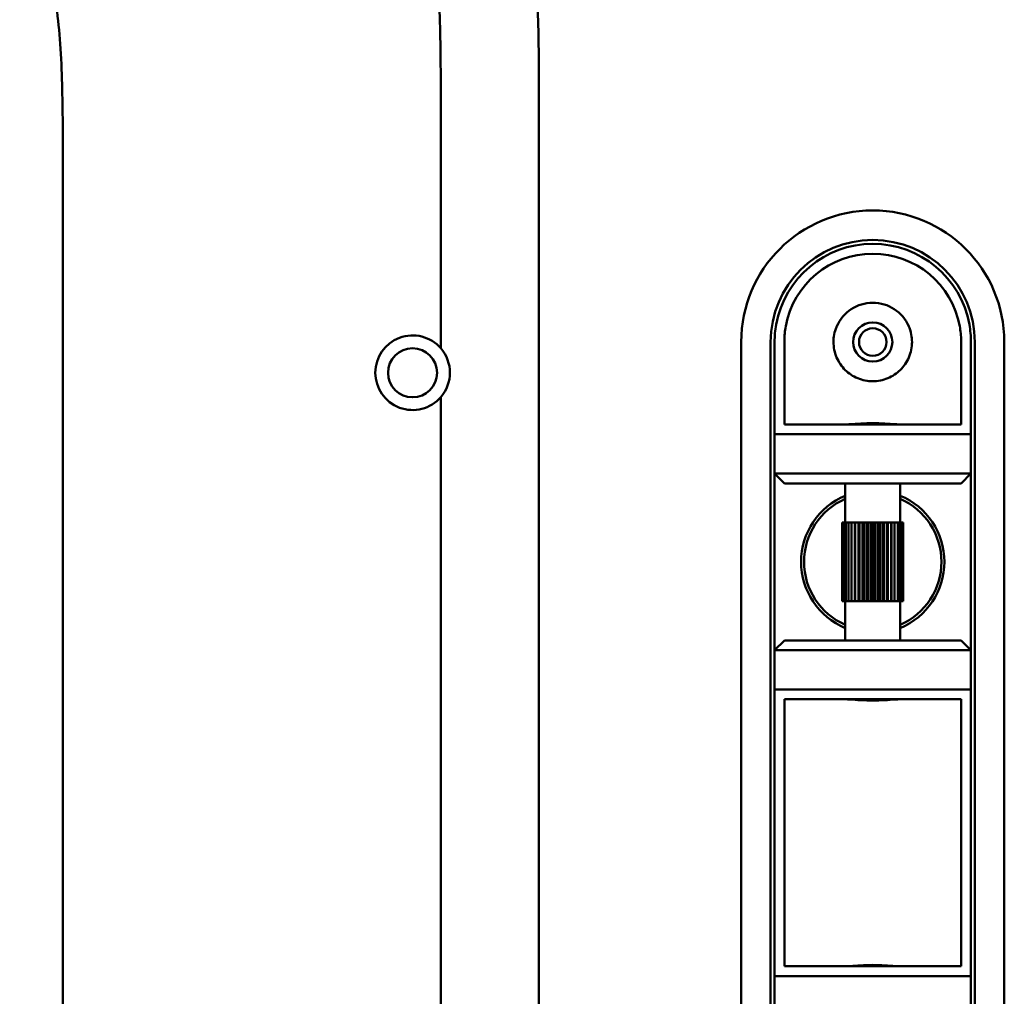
# Model space of a CAD drawing. Header units: millimetres. Extents: x 0 to 4686, y -120 to 1682.
# Tile 93 of 213: x 304 to 354, y 1353 to 1403. Entities that reach past the tile are written whole.
import ezdxf

# ---------------------------------------------------------------- set-up
doc = ezdxf.new("R2010")
doc.units = ezdxf.units.MM
doc.header["$LTSCALE"] = 2
doc.layers.add('Sichtbar (ISO)', color=7, linetype='Continuous', lineweight=50)

msp = doc.modelspace()

# ---------------------------------------------------------------- linework, layer by layer
at = {"layer": 'Sichtbar (ISO)'}
for p, q in [((325.6712, 1398.7601), (325.6712, 1386.3274)), ((330.6712, 1324.9341), (330.6712, 1398.7601)), ((306.4212, 1327.9221), (306.4212, 1395.7721)), ((340.9712, 1336.6471), (340.9712, 1386.6471)), ((342.4712, 1336.6471), (342.4712, 1386.6471)), ((342.6713, 1386.6471), (342.6713, 1381.9471)), ((343.1713, 1386.7197), (343.1713, 1382.4471)), ((352.1713, 1382.4471), (352.1713, 1386.7199)), ((352.6713, 1381.9471), (352.6713, 1386.6471)), ((352.8712, 1386.6471), (352.8712, 1336.6471)), ((354.3712, 1386.6471), (354.3712, 1336.6471)), ((325.6712, 1383.8368), (325.6712, 1339.4574)), ((343.1713, 1382.4471), (352.1713, 1382.4471)), ((342.6713, 1381.9471), (342.6713, 1379.9471)), ((342.6713, 1381.9471), (352.6713, 1381.9471)), ((352.6713, 1379.9471), (352.6713, 1381.9471)), ((342.6713, 1370.9471), (342.6713, 1379.9471)), ((342.6713, 1379.9471), (343.1713, 1379.4471)), ((352.6713, 1379.9471), (342.6713, 1379.9471)), ((352.1713, 1379.4471), (352.6713, 1379.9471)), ((352.6713, 1379.9471), (352.6713, 1370.9471)), ((352.1713, 1379.4471), (343.1713, 1379.4471)), ((346.2713, 1377.4471), (346.2713, 1379.4471)), ((349.0713, 1377.4471), (349.0713, 1379.4471)), ((346.1215, 1377.4471), (346.1215, 1373.4471)), ((346.1448, 1377.4471), (346.1215, 1377.4471)), ((346.2057, 1377.4471), (346.1448, 1377.4471)), ((346.1448, 1377.4471), (346.1448, 1373.4471)), ((346.3027, 1377.4471), (346.2057, 1377.4471)), ((346.2057, 1377.4471), (346.2057, 1373.4471)), ((346.4334, 1377.4471), (346.3027, 1377.4471)), ((346.3027, 1377.4471), (346.3027, 1373.4471)), ((346.5917, 1377.4471), (346.4334, 1377.4471)), ((346.4334, 1377.4471), (346.4334, 1373.4471)), ((346.5945, 1377.4471), (346.5917, 1377.4471)), ((346.5917, 1373.4471), (346.5917, 1377.4471)), ((346.7544, 1377.4471), (346.5945, 1377.4471)), ((346.5945, 1377.4471), (346.5945, 1373.4471)), ((346.7544, 1377.4471), (346.7822, 1377.4471)), ((346.7544, 1373.4471), (346.7544, 1377.4471)), ((346.7822, 1377.4471), (346.9397, 1377.4471)), ((346.7822, 1377.4471), (346.7822, 1373.4471)), ((346.9918, 1377.4471), (346.9397, 1377.4471)), ((346.9397, 1373.4471), (346.9397, 1377.4471)), ((347.143, 1377.4471), (346.9918, 1377.4471)), ((346.9918, 1377.4471), (346.9918, 1373.4471)), ((347.2181, 1377.4471), (347.143, 1377.4471)), ((347.143, 1373.4471), (347.143, 1377.4471)), ((347.3593, 1377.4471), (347.2181, 1377.4471)), ((347.2181, 1377.4471), (347.2181, 1373.4471)), ((347.4555, 1377.4471), (347.3593, 1377.4471)), ((347.3593, 1373.4471), (347.3593, 1377.4471)), ((347.5833, 1377.4471), (347.4555, 1377.4471)), ((347.4555, 1377.4471), (347.4555, 1373.4471)), ((347.6983, 1377.4471), (347.5833, 1377.4471)), ((347.5833, 1373.4471), (347.5833, 1377.4471)), ((347.8094, 1377.4471), (347.6983, 1377.4471)), ((347.6983, 1377.4471), (347.6983, 1373.4471)), ((347.9404, 1377.4471), (347.8094, 1377.4471)), ((347.8094, 1373.4471), (347.8094, 1377.4471)), ((348.0321, 1377.4471), (347.9404, 1377.4471)), ((347.9404, 1377.4471), (347.9404, 1373.4471)), ((348.1759, 1377.4471), (348.0321, 1377.4471)), ((348.0321, 1373.4471), (348.0321, 1377.4471)), ((348.246, 1377.4471), (348.1759, 1377.4471)), ((348.1759, 1377.4471), (348.1759, 1373.4471)), ((348.3989, 1377.4471), (348.246, 1377.4471)), ((348.246, 1373.4471), (348.246, 1377.4471)), ((348.4457, 1377.4471), (348.3989, 1377.4471)), ((348.3989, 1377.4471), (348.3989, 1373.4471)), ((348.6041, 1377.4471), (348.4457, 1377.4471)), ((348.4457, 1373.4471), (348.4457, 1377.4471)), ((348.6263, 1377.4471), (348.6041, 1377.4471)), ((348.6041, 1377.4471), (348.6041, 1373.4471)), ((348.7862, 1377.4471), (348.6263, 1377.4471)), ((348.6263, 1373.4471), (348.6263, 1377.4471)), ((348.7862, 1377.4471), (348.9409, 1377.4471)), ((348.7862, 1377.4471), (348.7862, 1373.4471)), ((349.0644, 1377.4471), (348.9409, 1377.4471)), ((348.9409, 1377.4471), (348.9409, 1373.4471)), ((349.1535, 1377.4471), (349.0644, 1377.4471)), ((349.0644, 1377.4471), (349.0644, 1373.4471)), ((349.2062, 1377.4471), (349.1535, 1377.4471)), ((349.1535, 1377.4471), (349.1535, 1373.4471)), ((349.221, 1377.4471), (349.2062, 1377.4471)), ((349.2062, 1377.4471), (349.2062, 1373.4471)), ((349.221, 1377.4471), (349.221, 1373.4471)), ((346.1215, 1373.4471), (346.1448, 1373.4471)), ((346.1448, 1373.4471), (346.2057, 1373.4471)), ((346.2057, 1373.4471), (346.3027, 1373.4471)), ((346.2713, 1371.4471), (346.2713, 1373.4471)), ((346.3027, 1373.4471), (346.4334, 1373.4471)), ((346.4334, 1373.4471), (346.5917, 1373.4471)), ((346.5917, 1373.4471), (346.5945, 1373.4471)), ((346.5945, 1373.4471), (346.7544, 1373.4471)), ((346.7544, 1373.4471), (346.7822, 1373.4471)), ((346.7822, 1373.4471), (346.9397, 1373.4471)), ((346.9397, 1373.4471), (346.9918, 1373.4471)), ((346.9918, 1373.4471), (347.143, 1373.4471)), ((347.143, 1373.4471), (347.2181, 1373.4471)), ((347.2181, 1373.4471), (347.3593, 1373.4471)), ((347.3593, 1373.4471), (347.4555, 1373.4471)), ((347.4555, 1373.4471), (347.5833, 1373.4471)), ((347.5833, 1373.4471), (347.6983, 1373.4471)), ((347.6983, 1373.4471), (347.8094, 1373.4471)), ((347.8094, 1373.4471), (347.9404, 1373.4471)), ((347.9404, 1373.4471), (348.0321, 1373.4471)), ((348.0321, 1373.4471), (348.1759, 1373.4471)), ((348.1759, 1373.4471), (348.246, 1373.4471)), ((348.246, 1373.4471), (348.3989, 1373.4471)), ((348.3989, 1373.4471), (348.4457, 1373.4471)), ((348.4457, 1373.4471), (348.6041, 1373.4471)), ((348.6041, 1373.4471), (348.6263, 1373.4471)), ((348.6263, 1373.4471), (348.7862, 1373.4471)), ((348.7862, 1373.4471), (348.9409, 1373.4471)), ((348.9409, 1373.4471), (349.0644, 1373.4471)), ((349.0644, 1373.4471), (349.1535, 1373.4471)), ((349.0713, 1371.4471), (349.0713, 1373.4471)), ((349.1535, 1373.4471), (349.2062, 1373.4471)), ((349.2062, 1373.4471), (349.221, 1373.4471)), ((343.1713, 1371.4471), (342.6713, 1370.9471)), ((343.1713, 1371.4471), (352.1713, 1371.4471)), ((352.6713, 1370.9471), (352.1713, 1371.4471)), ((342.6713, 1370.9471), (352.6713, 1370.9471)), ((342.6713, 1370.9471), (342.6713, 1368.9471)), ((352.6713, 1368.9471), (352.6713, 1370.9471)), ((352.6713, 1368.9471), (342.6713, 1368.9471)), ((342.6713, 1368.9471), (342.6713, 1363.4471)), ((352.6713, 1363.4471), (352.6713, 1368.9471)), ((343.1713, 1368.4471), (343.1713, 1363.4471)), ((352.1713, 1368.4471), (343.1713, 1368.4471)), ((352.1713, 1363.4471), (352.1713, 1368.4471)), ((342.6713, 1363.4471), (342.6713, 1359.8471)), ((343.1713, 1363.4471), (343.1713, 1359.8471)), ((352.1713, 1359.8471), (352.1713, 1363.4471)), ((352.6713, 1359.8471), (352.6713, 1363.4471)), ((342.6713, 1359.8471), (342.6713, 1354.3471)), ((343.1713, 1359.8471), (343.1713, 1354.8471)), ((352.1713, 1354.8471), (352.1713, 1359.8471)), ((352.6713, 1354.3471), (352.6713, 1359.8471)), ((343.1713, 1354.8471), (352.1713, 1354.8471)), ((342.6713, 1354.3471), (342.6713, 1352.3471)), ((342.6713, 1354.3471), (352.6713, 1354.3471)), ((352.6713, 1352.3471), (352.6713, 1354.3471))]:
    msp.add_line(p, q, dxfattribs=at)
for centre, radius in [((347.6713, 1386.6471), 1), ((347.6712, 1386.6471), 0.7), ((324.2362, 1385.0821), 1.25)]:
    msp.add_circle(centre, radius, dxfattribs=at)
for centre, radius, start, end in [((347.6712, 1386.6471), 6.7, 0, 180), ((347.6712, 1386.6471), 5.2, 0, 180), ((347.6713, 1386.6471), 5, 10.24739, 169.76421), ((347.6713, 1386.6471), 4.5, 10.24113, 169.7597), ((347.6713, 1386.6471), 2, 23.57818, 156.42182), ((324.2362, 1385.0821), 1.9, 40.95163, 319.04837), ((324.2362, 1385.0821), 1.9, 319.04837, 40.95163), ((347.6713, 1375.4471), 3.65, 112.55447, 247.44553), ((347.6713, 1375.4471), 3.5, 113.57818, 246.42182), ((347.6713, 1375.4471), 3.65, 292.55447, 67.44553), ((347.6713, 1375.4471), 3.5, 293.57818, 66.42182)]:
    msp.add_arc(centre, radius, start, end, dxfattribs=at)
for points, knots in [([(325.6712, 1398.7601), (325.6701, 1399.6623), (325.6686, 1400.5644), (325.6575, 1401.4665), (325.6524, 1401.8823), (325.6453, 1402.298), (325.6338, 1402.7136), (325.6207, 1403.1889), (325.6019, 1403.6641), (325.5736, 1404.1387), (325.5365, 1404.7615), (325.4829, 1405.3834), (325.398, 1406.0014), (325.3249, 1406.5335), (325.2286, 1407.0627), (325.096, 1407.5832), (324.9714, 1408.0723), (324.8148, 1408.5536), (324.6282, 1409.0228), (324.4257, 1409.5318), (324.188, 1410.0266), (323.9304, 1410.5104), (323.6282, 1411.0778), (323.2986, 1411.6302), (322.9537, 1412.1726), (322.3469, 1413.1267), (321.6927, 1414.05), (321.0275, 1414.9649), (320.1097, 1416.2275), (319.171, 1417.4742), (318.2307, 1418.7199), (316.9161, 1420.4615), (315.5984, 1422.2011), (314.2813, 1423.9409), (314.0492, 1424.2476), (313.8171, 1424.5542), (313.585, 1424.8609)], [0, 0, 0, 0, 0.04297559, 0.04297559, 0.04297559, 0.06278076, 0.06278076, 0.06278076, 0.0854317, 0.0854317, 0.0854317, 0.11514694, 0.11514694, 0.11514694, 0.14072638, 0.14072638, 0.14072638, 0.16476834, 0.16476834, 0.16476834, 0.190854, 0.190854, 0.190854, 0.22144305, 0.22144305, 0.22144305, 0.27524796, 0.27524796, 0.27524796, 0.3494912, 0.3494912, 0.3494912, 0.45329026, 0.45329026, 0.45329026, 0.47158341, 0.47158341, 0.47158341, 0.47158341]), ([(319.8401, 1424.8609), (321.1613, 1423.1168), (322.4805, 1421.3713), (323.7902, 1419.6187), (324.3038, 1418.9314), (324.816, 1418.243), (325.3182, 1417.5473), (325.7559, 1416.9409), (326.1861, 1416.3289), (326.6027, 1415.7082), (326.9934, 1415.1261), (327.3721, 1414.5363), (327.7303, 1413.9335), (328.3838, 1412.8336), (328.9687, 1411.6907), (329.4138, 1410.4925), (329.6486, 1409.8603), (329.8445, 1409.2128), (330.0013, 1408.557), (330.2936, 1407.3342), (330.45, 1406.0826), (330.5389, 1404.8285), (330.5876, 1404.1414), (330.616, 1403.4535), (330.6348, 1402.7652), (330.6712, 1401.4309), (330.6712, 1400.0952), (330.6712, 1398.7601)], [0.53691185, 0.53691185, 0.53691185, 0.53691185, 0.64098929, 0.64098929, 0.64098929, 0.68180329, 0.68180329, 0.68180329, 0.71737714, 0.71737714, 0.71737714, 0.75073498, 0.75073498, 0.75073498, 0.81160036, 0.81160036, 0.81160036, 0.84371626, 0.84371626, 0.84371626, 0.90359571, 0.90359571, 0.90359571, 0.93640046, 0.93640046, 0.93640046, 1, 1, 1, 1]), ([(294.8857, 1422.8023), (296.4423, 1420.7488), (297.9978, 1418.6947), (299.5402, 1416.6306), (300.0538, 1415.9433), (300.566, 1415.2549), (301.0682, 1414.5592), (301.5059, 1413.9528), (301.9361, 1413.3409), (302.3527, 1412.7201), (302.7434, 1412.1381), (303.1221, 1411.5482), (303.4803, 1410.9454), (304.1338, 1409.8456), (304.7187, 1408.7026), (305.1638, 1407.5045), (305.3986, 1406.8723), (305.5945, 1406.2247), (305.7513, 1405.5689), (306.0436, 1404.3461), (306.2, 1403.0946), (306.2889, 1401.8404), (306.3376, 1401.1533), (306.366, 1400.4654), (306.3848, 1399.7772), (306.4212, 1398.4428), (306.4212, 1397.1072), (306.4212, 1395.7721)], [0.51842061, 0.51842061, 0.51842061, 0.51842061, 0.64098929, 0.64098929, 0.64098929, 0.68180329, 0.68180329, 0.68180329, 0.71737714, 0.71737714, 0.71737714, 0.75073498, 0.75073498, 0.75073498, 0.81160036, 0.81160036, 0.81160036, 0.84371626, 0.84371626, 0.84371626, 0.90359571, 0.90359571, 0.90359571, 0.93640046, 0.93640046, 0.93640046, 1, 1, 1, 1]), ([(352.6713, 1386.6471), (352.6713, 1386.7958), (352.6646, 1386.9449), (352.638, 1387.2421), (352.618, 1387.3898), (352.5915, 1387.5366)], [-0.089734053, -0.089734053, -0.089734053, -0.089734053, -0.044744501, -0.044744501, -0.000001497, -0.000001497, -0.000001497, -0.000001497]), ([(342.7508, 1387.5356), (342.7244, 1387.3891), (342.7045, 1387.2416), (342.6779, 1386.9446), (342.6713, 1386.7957), (342.6713, 1386.6471)], [-0.089639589, -0.089639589, -0.089639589, -0.089639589, -0.044965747, -0.044965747, -0.0000015, -0.0000015, -0.0000015, -0.0000015]), ([(343.1713, 1386.7197), (343.1711, 1386.8405), (343.1771, 1386.9617), (343.2011, 1387.205), (343.2192, 1387.3265), (343.243, 1387.4471)], [0.000001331, 0.000001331, 0.000001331, 0.000001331, 0.036636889, 0.036636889, 0.07351929, 0.07351929, 0.07351929, 0.07351929]), ([(349.5043, 1387.4471), (349.51, 1387.4339), (349.5156, 1387.4207), (349.6221, 1387.1616), (349.6713, 1386.895), (349.6713, 1386.3854), (349.6171, 1386.1122), (349.4066, 1385.6171), (349.2506, 1385.3948), (348.8993, 1385.0501), (348.6808, 1384.9007), (348.1951, 1384.6991), (347.9272, 1384.6471), (347.4153, 1384.6471), (347.1474, 1384.6991), (346.6617, 1384.9007), (346.4432, 1385.0501), (346.0919, 1385.3948), (345.9359, 1385.6171), (345.7254, 1386.1122), (345.6713, 1386.3854), (345.6713, 1386.895), (345.7204, 1387.1616), (345.8269, 1387.4207), (345.8325, 1387.4339), (345.8382, 1387.4471)], [0.22322666, 0.22322666, 0.22322666, 0.22322666, 0.22729619, 0.22729619, 0.30263527, 0.30263527, 0.38217652, 0.38217652, 0.46171776, 0.46171776, 0.53851318, 0.53851318, 0.6153086, 0.6153086, 0.69210402, 0.69210402, 0.76889944, 0.76889944, 0.84844068, 0.84844068, 0.92798193, 0.92798193, 1.00332101, 1.00332101, 1.00739054, 1.00739054, 1.00739054, 1.00739054]), ([(352.0996, 1387.4472), (352.1234, 1387.3265), (352.1415, 1387.2051), (352.1655, 1386.9618), (352.1714, 1386.8407), (352.1713, 1386.7199)], [0.000001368, 0.000001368, 0.000001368, 0.000001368, 0.036887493, 0.036887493, 0.073520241, 0.073520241, 0.073520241, 0.073520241]), ([(346.2856, 1382.4471), (346.3567, 1382.4472), (346.4427, 1382.4517), (346.6792, 1382.4673), (346.8594, 1382.482), (347.2544, 1382.5044), (347.4694, 1382.5115), (347.6713, 1382.5115), (347.8731, 1382.5115), (348.0881, 1382.5044), (348.4832, 1382.482), (348.6633, 1382.4673), (348.8998, 1382.4517), (348.9858, 1382.4472), (349.0569, 1382.4471)], [-0.16128182, -0.16128182, -0.16128182, -0.16128182, -0.12110926, -0.12110926, -0.06055463, -0.06055463, 0, 0, 0, 0.06055463, 0.06055463, 0.12110926, 0.12110926, 0.16128182, 0.16128182, 0.16128182, 0.16128182]), ([(349.0569, 1368.4471), (348.9858, 1368.447), (348.8998, 1368.4425), (348.6633, 1368.4269), (348.4832, 1368.4122), (348.0881, 1368.3898), (347.8731, 1368.3827), (347.4694, 1368.3827), (347.2544, 1368.3898), (346.8594, 1368.4122), (346.6792, 1368.4269), (346.4427, 1368.4425), (346.3567, 1368.447), (346.2856, 1368.4471)], [0.32829339, 0.32829339, 0.32829339, 0.32829339, 0.36846595, 0.36846595, 0.42902059, 0.42902059, 0.48957522, 0.48957522, 0.55012985, 0.55012985, 0.61068448, 0.61068448, 0.65085704, 0.65085704, 0.65085704, 0.65085704]), ([(346.2856, 1354.8471), (346.3567, 1354.8472), (346.4427, 1354.8517), (346.6792, 1354.8673), (346.8594, 1354.882), (347.2544, 1354.9044), (347.4694, 1354.9115), (347.6713, 1354.9115), (347.8731, 1354.9115), (348.0881, 1354.9044), (348.4832, 1354.882), (348.6633, 1354.8673), (348.8998, 1354.8517), (348.9858, 1354.8472), (349.0569, 1354.8471)], [0.81786861, 0.81786861, 0.81786861, 0.81786861, 0.85804117, 0.85804117, 0.9185958, 0.9185958, 0.97915043, 0.97915043, 0.97915043, 1.03970506, 1.03970506, 1.10025969, 1.10025969, 1.14043226, 1.14043226, 1.14043226, 1.14043226])]:
    msp.add_open_spline(points, degree=3, knots=knots, dxfattribs=at)

doc.saveas('drawing.dxf')
